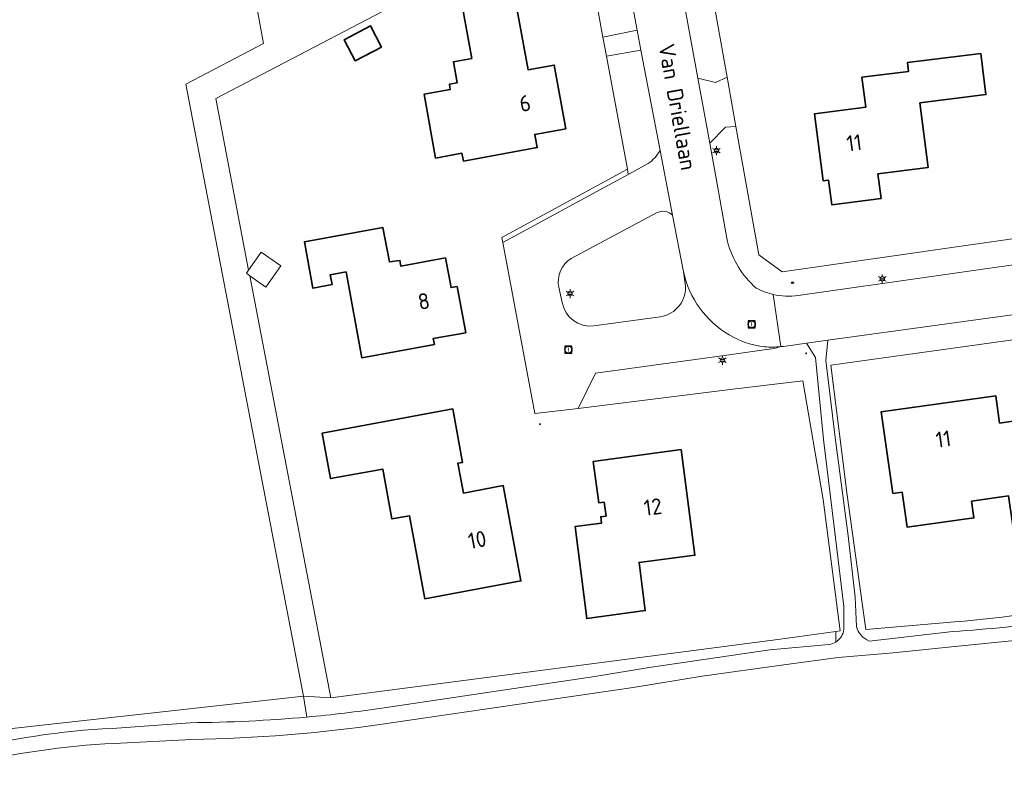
# Model space of a CAD drawing. Header units: metres. Extents: x 140853 to 145288, y 474558 to 480269.
# Tile 207 of 256: x 143698 to 143809, y 477883 to 477967. Entities that reach past the tile are written whole.
import ezdxf
from ezdxf.enums import TextEntityAlignment as Align

# ---------------------------------------------------------------- set-up
doc = ezdxf.new("R2010")
doc.units = ezdxf.units.M
doc.header["$MEASUREMENT"] = 0
for name, color, linetype, lineweight in [('B-WE-GR-BEPLANTING_CULTUUR_BOSPLANTSOEN-G', 90, 'GR-PLANTSOEN', 18), ('B-WE-GR-BEPLANTING_CULTUUR_HEESTERS-G', 90, 'Continuous', 18), ('B-WE-GR-BOS_GEMENGD-G', 40, 'Continuous', 13), ('B-WE-GR-GRAS-G', 60, 'Continuous', 13), ('B-WE-GR-GRAS_KRUIDENRIJK-G', 80, 'Continuous', 18), ('B-WE-GR-GROENVOORZIENING-G', 80, 'Continuous', 18), ('B-WE-IE-TERREINAFSCHEIDING_KUNSTMATIG_HEKWERK-G', 20, 'IE-TERREINAFSCHEIDING-KUNSTMATIG', 18), ('B-WE-KL-ET_LS_OV_LICHTMAST-S', 190, 'Continuous', 18), ('B-WE-KL-WATER_BRANDLEIDING_PUT-S', 150, 'Continuous', 18), ('B-WE-OG-BEBOUWING-G', 7, 'Continuous', 35), ('B-WE-OG-BEBOUWING_BIJGEBOUW-G', 7, 'Continuous', 18), ('B-WE-OG-BEBOUWING_HUISNUMMER-T18', 10, 'Continuous', 18), ('B-WE-OG-BEBOUWING_STRAATNAAM-T18', 10, 'Continuous', 18), ('B-WE-OG-TERREIN_ERF-G', 7, 'Continuous', 18), ('B-WE-RI-GWA_RIOOLPUT-S', 30, 'Continuous', 18), ('B-WE-VH-ONVERHARD-G', 252, 'Continuous', 18), ('B-WE-VH-VERHARDING_ASFALT-G', 252, 'Continuous', 18), ('B-WE-VH-VERHARDING_STRAATBAKSTEEN-G', 252, 'Continuous', 18), ('X-XX-XX-ALGEMEEN-S', 7, 'Continuous', 18)]:
    doc.layers.add(name, color=color, linetype=linetype, lineweight=lineweight)
doc.styles.add('NLCS-ISO', font='txt')
doc.linetypes.add('GR-PLANTSOEN', pattern='A,0,[179,NLCS.shx,S=2,R=0,X=0,Y=0],-4', length=4)
doc.linetypes.add('IE-TERREINAFSCHEIDING-KUNSTMATIG', pattern='A,4,[82,NLCS.shx,S=0.75,R=90,X=0,Y=0],4,-2', length=10)

# ---------------------------------------------------------------- blocks, each defined once
blk = doc.blocks.new('SIE-WEG_AFVALBAK_TYPE_01')
for radius in [0.25, 0.156]:
    blk.add_circle((0, 0), radius)
blk = doc.blocks.new('B-SIE-WEG_LICHTMAST-SO')
at = {"ltscale": 0.1}
for p, q in [((-1.1, 0.63), (-2.19, 1.27)), ((0, 1.27), (0, 2.53)), ((1.1, 0.63), (2.19, 1.27)), ((-1.1, -0.63), (-2.19, -1.27)), ((0, -1.27), (0, -2.53)), ((1.1, -0.63), (2.19, -1.27))]:
    blk.add_line(p, q, dxfattribs=at)
at = {"flags": 128}
for points in [[(-1.16, 0.5), (1.16, 0.5)], [(-1.16, -0.5), (1.16, -0.5)]]:
    blk.add_lwpolyline(points, dxfattribs=at)
at = {"ltscale": 0.1}
blk.add_circle((0, 0), 1.27, dxfattribs=at)
at = {"style": 'NLCS-ISO'}
blk.add_attdef('TYPE', text='', height=1.8, dxfattribs=at).set_placement((0, 2.53), align=Align.BOTTOM_CENTER)
blk = doc.blocks.new('SRI-PUT_INSPECTIE-SO')
at = {"lineweight": -3, "flags": 128}
blk.add_lwpolyline([(-2, -2), (2, -2), (2, 2), (-2, 2)], close=True, dxfattribs=at)
at = {"lineweight": -3, "ltscale": 1.5}
blk.add_circle((0, 0), 2, dxfattribs=at)
at = {"ltscale": 0.1, "style": 'NLCS-ISO'}
blk.add_text('I', height=2.5, dxfattribs=at).set_placement((0, -0.01), align=Align.MIDDLE_CENTER)
blk = doc.blocks.new('SIE-WEG_STRAATPOT_BRANDKRAAN-SO')
blk.add_ellipse((0, 0), major_axis=(-0.729, 0), ratio=0.685994)
at = {"style": 'NLCS-ISO'}
blk.add_text('BR', height=0.4, dxfattribs=at).set_placement((-0.3, -0.15))

msp = doc.modelspace()

# ---------------------------------------------------------------- linework, layer by layer
at = {"layer": 'B-WE-GR-BEPLANTING_CULTUUR_BOSPLANTSOEN-G', "ltscale": 0.2, "flags": 128}
msp.add_lwpolyline([(143762.23, 478114.513), (143735.617, 478086.122), (143699.26, 478046.685), (143699.26, 478046.685, 0.0234154), (143689.359, 478035.142), (143689.359, 478035.142), (143681.399, 478025.377), (143661.276, 478000), (143664.456, 478000), (143645.77, 477975.999), (143638.187, 477966.209), (143636.481, 477964.247), (143638.769, 477960.117), (143656.18, 477930.843), (143661.312, 477922.01), (143682.6, 477887.67), (143684.597, 477886.227), (143685.929, 477885.783), (143688.786, 477886.183), (143730.048, 477890.754), (143716.818, 477959.65), (143725.56, 477964.227), (143719.027, 477999.933), (143716.842, 477999.529), (143716.755, 478000), (143712.724, 478021.916), (143734.483, 478044.592), (143748.604, 478047.81), (143746.199, 478059.667), (143746.199, 478059.667, -0.0849861), (143746.159, 478070.257), (143746.159, 478070.257, -0.1951968), (143751.705, 478076.294), (143751.705, 478076.294), (143756.58, 478077.437), (143764.79, 478078.01), (143803.017, 478119.728), (143903.065, 478126.727), (143902.619, 478130.21), (143895.811, 478131.922), (143894.466, 478130.479), (143890.889, 478133.812), (143862.754, 478153.588), (143856.169, 478156.563), (143851.414, 478150.268), (143847.608, 478153.142), (143848.361, 478154.14), (143850.693, 478157.228), (143853.49, 478155.107), (143855.084, 478157.248), (143844.811, 478160.229), (143836.707, 478160.317), (143828.009, 478160.855), (143820.394, 478160.055), (143813.905, 478157.581), (143807.247, 478153.367), (143796.304, 478146.019), (143783.944, 478135.811), (143774.946, 478127.351), (143762.23, 478114.513)], format="xyb", close=True, dxfattribs=at)
msp.add_lwpolyline([(143744.316, 478044.205), (143749.154, 478045.099), (143748.604, 478047.81), (143734.483, 478044.592), (143712.724, 478021.916), (143716.755, 478000), (143716.842, 477999.529), (143719.027, 477999.933), (143725.56, 477964.227), (143716.818, 477959.65), (143730.048, 477890.754), (143733.138, 477890.57), (143724.014, 477938.086), (143723.631, 477938.353), (143723.891, 477938.724), (143720.185, 477958.026), (143761.081, 477979.437), (143759, 477990.024), (143754.511, 477989.284), (143726.408, 477974.021), (143721.619, 478000), (143720.999, 478003.366), (143718.944, 478003.15), (143715.688, 478020.818), (143735.691, 478042.611), (143744.316, 478044.205)], close=True, dxfattribs=at)
at = {"layer": 'B-WE-GR-BEPLANTING_CULTUUR_HEESTERS-G', "ltscale": 0.2, "flags": 128}
msp.add_lwpolyline([(143733.138, 477890.57), (143730.048, 477890.754), (143730.45, 477888.404), (143730.45, 477888.404, 0.0136502), (143738.869, 477889.405), (143738.869, 477889.405), (143762.834, 477892.976), (143768.983, 477893.995), (143782.536, 477895.972), (143789.198, 477896.582), (143789.198, 477896.582, 0.1089768), (143789.972, 477896.848), (143789.972, 477896.848), (143789.972, 477898.039), (143783.463, 477897.136), (143733.138, 477890.57)], format="xyb", close=True, dxfattribs=at)
at = {"layer": 'B-WE-GR-BOS_GEMENGD-G', "ltscale": 0.2, "flags": 128}
msp.add_lwpolyline([(143815.354, 477897.656, -0.0078452), (143803.376, 477896.346), (143803.376, 477896.346), (143796.413, 477895.618), (143790.231, 477895.112), (143784.123, 477894.276), (143774.93, 477893.013), (143767.168, 477891.717), (143738.934, 477887.614), (143738.934, 477887.614, -0.0332829), (143717.51, 477885.891), (143717.51, 477885.891), (143708.747, 477885.433), (143708.747, 477885.433, 0.0480811), (143691.981, 477882.997)], format="xyb", dxfattribs=at)
at = {"layer": 'B-WE-GR-GRAS-G', "ltscale": 0.2, "flags": 128}
for points in [[(143837.162, 477937.417), (143789.055, 477930.814), (143788.856, 477928.537), (143789.885, 477919.856), (143791.369, 477908.786), (143792.132, 477901.887), (143792.313, 477898.614), (143792.313, 477898.614, 0.2567573), (143793.735, 477896.963), (143793.735, 477896.963), (143803.131, 477898.027), (143803.131, 477898.027, 0.020703), (143815.114, 477899.293)], [(143820.268, 477901.897, -0.0471392), (143803.359, 477899.128), (143803.359, 477899.128), (143793.355, 477898.244), (143791.254, 477913.398), (143789.419, 477928.001), (143816.137, 477931.73)]]:
    msp.add_lwpolyline(points, format="xyb", dxfattribs=at)
at = {"layer": 'B-WE-GR-GRAS_KRUIDENRIJK-G', "ltscale": 0.2, "flags": 128}
for points in [[(143774.423, 477960.331), (143776.447, 477959.848), (143777.733, 477960.44), (143775.63, 477972.161), (143772.6, 477970.414), (143774.423, 477960.331)], [(143766.668, 477970.743), (143765.665, 477971.266), (143762.688, 477970.754), (143763.765, 477964.936), (143767.608, 477965.717), (143766.668, 477970.743)]]:
    msp.add_lwpolyline(points, close=True, dxfattribs=at)
for points in [[(143766.534, 477950.067), (143766.607, 477949.481), (143768.863, 477950.705), (143768.863, 477950.705, 0.0940321), (143770.204, 477952.161), (143770.204, 477952.161), (143768.03, 477963.457), (143764.163, 477962.788), (143766.534, 477950.067)], [(143778.729, 477954.886), (143777.551, 477954.821), (143775.787, 477953.007), (143777.777, 477941.907), (143777.777, 477941.907, 0.1454694), (143781.002, 477936.69), (143781.002, 477936.69, 0.0389334), (143782.133, 477936.204), (143782.133, 477936.204, 0.0258681), (143782.909, 477935.982), (143782.909, 477935.982, 0.0894978), (143785.736, 477935.839), (143785.736, 477935.839), (143816.266, 477940.224), (143815.874, 477943.111), (143783.942, 477938.51), (143781.29, 477940.42), (143778.729, 477954.886)], [(143772.832, 477938.508), (143771.605, 477944.885), (143771.605, 477944.885, 0.3296781), (143769.794, 477945.154), (143769.794, 477945.154), (143760.198, 477940.032), (143760.198, 477940.032, 0.3073662), (143758.793, 477936.783), (143758.793, 477936.783), (143759.174, 477935.056), (143759.174, 477935.056, 0.4010481), (143762.754, 477932.442), (143762.754, 477932.442), (143770.193, 477933.461), (143770.193, 477933.461, 0.414171), (143773.014, 477937.178), (143773.014, 477937.178), (143772.832, 477938.508)], [(143777.71, 477929.147), (143762.937, 477927.113), (143760.98, 477923.139), (143778.389, 477925.331), (143786.243, 477926.268), (143788.564, 477912.908), (143790.445, 477898.101), (143789.972, 477898.039), (143789.972, 477896.848), (143789.972, 477896.848, 0.2375349), (143790.871, 477898.299), (143790.871, 477898.299), (143790.888, 477900.851), (143789.943, 477908.563), (143788.568, 477919.654), (143787.678, 477928.863), (143786.672, 477930.487), (143784.089, 477930.132), (143783.796, 477930.097), (143783.044, 477929.881), (143781.628, 477929.686), (143777.71, 477929.147)]]:
    msp.add_lwpolyline(points, format="xyb", close=True, dxfattribs=at)
msp.add_lwpolyline([(143691.43, 477884.518, -0.0518932), (143708.544, 477887.126), (143708.544, 477887.126), (143717.325, 477887.771), (143717.325, 477887.771, 0.0212555), (143730.45, 477888.404), (143730.45, 477888.404), (143730.048, 477890.754), (143688.786, 477886.183)], format="xyb", dxfattribs=at)
at = {"layer": 'B-WE-GR-GROENVOORZIENING-G', "ltscale": 0.2, "flags": 128}
msp.add_lwpolyline([(143766.534, 477950.067), (143759.23, 477946.102), (143752.399, 477942.394), (143752.505, 477941.826), (143766.607, 477949.481), (143766.534, 477950.067)], close=True, dxfattribs=at)
at = {"layer": 'B-WE-IE-TERREINAFSCHEIDING_KUNSTMATIG_HEKWERK-G', "ltscale": 0.2, "flags": 128}
for points in [[(143761.081, 477979.437), (143720.185, 477958.026), (143723.891, 477938.724)], [(143775.63, 477972.161), (143777.733, 477960.44)], [(143762.688, 477970.754), (143763.765, 477964.936)], [(143766.534, 477950.067), (143764.163, 477962.788)], [(143778.729, 477954.886), (143781.29, 477940.42), (143783.942, 477938.51), (143815.874, 477943.111)], [(143759.23, 477946.102), (143766.534, 477950.067)], [(143724.014, 477938.086), (143733.138, 477890.57)], [(143789.419, 477928.001), (143791.254, 477913.398), (143793.355, 477898.244), (143803.359, 477899.128)], [(143778.389, 477925.331), (143786.243, 477926.268), (143788.564, 477912.908), (143790.445, 477898.101), (143789.972, 477898.039)], [(143778.389, 477925.331), (143760.98, 477923.139)], [(143733.138, 477890.57), (143783.463, 477897.136)], [(143789.972, 477898.039), (143783.463, 477897.136)]]:
    msp.add_lwpolyline(points, dxfattribs=at)
msp.add_lwpolyline([(143803.359, 477899.128, 0.0471392), (143820.268, 477901.897)], format="xyb", dxfattribs=at)
at = {"layer": 'B-WE-OG-BEBOUWING-G', "ltscale": 0.2, "flags": 128}
for points in [[(143753.396, 477971.882), (143747.493, 477970.805), (143748.999, 477962.551), (143746.933, 477962.174), (143747.366, 477959.804), (143746.481, 477959.642), (143746.588, 477959.052), (143743.627, 477958.511), (143744.937, 477951.33), (143747.899, 477951.871), (143748.06, 477950.985), (143756.365, 477952.5), (143756.094, 477953.984), (143759.586, 477954.625), (143758.278, 477961.796), (143755.334, 477961.26), (143753.396, 477971.882)], [(143738.853, 477963.822), (143737.614, 477966.198), (143734.643, 477964.65), (143735.882, 477962.273), (143738.853, 477963.822)], [(143792.898, 477960.417), (143793.341, 477957.043), (143787.586, 477956.314), (143788.561, 477948.761), (143789.156, 477948.838), (143789.506, 477946.074), (143795.059, 477946.782), (143794.704, 477949.56), (143800.368, 477950.283), (143799.432, 477957.533), (143806.862, 477958.472), (143806.275, 477963.115), (143798.031, 477962.073), (143798.156, 477961.081), (143792.898, 477960.417)], [(143747.364, 477936.856), (143746.676, 477936.751), (143746.035, 477940.095), (143741.035, 477939.148), (143740.913, 477939.811), (143739.737, 477939.629), (143738.985, 477943.528), (143730.158, 477941.902), (143731.12, 477936.68), (143733.274, 477937.077), (143733.069, 477938.188), (143734.859, 477938.518), (143736.644, 477928.827), (143744.8, 477930.351), (143744.656, 477931.003), (143748.332, 477931.661), (143747.364, 477936.856)], [(143797.452, 477913.723), (143798.014, 477909.763), (143805.508, 477910.825), (143805.243, 477912.696), (143809.411, 477913.287), (143810.216, 477907.604), (143817.394, 477908.622), (143816.407, 477915.582), (143815.241, 477923.536), (143810.766, 477922.901), (143810.916, 477921.843), (143808.405, 477921.486), (143807.98, 477924.557), (143795.079, 477922.769), (143796.383, 477913.571), (143797.452, 477913.723)], [(143746.851, 477923.113), (143732.162, 477920.344), (143733.105, 477915.241), (143738.976, 477916.325), (143740.015, 477910.701), (143741.992, 477911.066), (143743.718, 477901.724), (143754.535, 477903.723), (143752.552, 477914.455), (143748.06, 477913.624), (143747.43, 477916.965), (143747.971, 477917.065), (143746.851, 477923.113)], [(143772.582, 477918.52), (143762.673, 477917.181), (143763.305, 477912.504), (143763.9, 477912.584), (143764.11, 477911.028), (143763.515, 477910.948), (143763.61, 477910.244), (143760.647, 477909.844), (143761.941, 477899.485), (143768.531, 477900.392), (143767.831, 477905.807), (143774.119, 477906.619), (143772.582, 477918.52)]]:
    msp.add_lwpolyline(points, close=True, dxfattribs=at)
at = {"layer": 'B-WE-OG-BEBOUWING_BIJGEBOUW-G', "ltscale": 0.2, "flags": 128}
msp.add_lwpolyline([(143723.891, 477938.724), (143723.631, 477938.353), (143724.014, 477938.086), (143725.84, 477936.809), (143727.509, 477939.197), (143725.3, 477940.741), (143723.891, 477938.724)], close=True, dxfattribs=at)
at = {"layer": 'B-WE-OG-TERREIN_ERF-G', "ltscale": 0.2, "flags": 128}
msp.add_lwpolyline([(143830.397, 478071.557), (143799.08, 478067.215), (143798.742, 478069.848), (143785.983, 478068.343), (143775.178, 478067.068), (143775.178, 478067.068), (143759.009, 478064.645), (143765.33, 478029.581), (143765.935, 478026.207), (143767.609, 478016.875), (143768.892, 478009.727), (143770.636, 478000), (143771.414, 477995.663), (143771.715, 477993.987), (143773.751, 477982.637), (143775.63, 477972.161), (143777.733, 477960.44), (143778.729, 477954.886), (143781.29, 477940.42), (143783.942, 477938.51), (143815.874, 477943.111)], dxfattribs=at)
for points in [[(143759.23, 477946.102), (143766.534, 477950.067), (143764.163, 477962.788), (143763.765, 477964.936), (143762.688, 477970.754), (143761.594, 477976.664), (143761.081, 477979.437), (143720.185, 477958.026), (143723.891, 477938.724), (143723.631, 477938.353), (143724.014, 477938.086), (143733.138, 477890.57), (143783.463, 477897.136), (143789.972, 477898.039), (143790.445, 477898.101), (143788.564, 477912.908), (143786.243, 477926.268), (143778.389, 477925.331), (143760.98, 477923.139), (143756.081, 477922.569), (143752.505, 477941.826), (143752.399, 477942.394), (143759.23, 477946.102)], [(143753.396, 477971.882), (143755.334, 477961.26), (143758.278, 477961.796), (143759.586, 477954.625), (143756.094, 477953.984), (143756.365, 477952.5), (143748.06, 477950.985), (143747.899, 477951.871), (143744.937, 477951.33), (143743.627, 477958.511), (143746.588, 477959.052), (143746.481, 477959.642), (143747.366, 477959.804), (143746.933, 477962.174), (143748.999, 477962.551), (143747.493, 477970.805), (143753.396, 477971.882)], [(143738.853, 477963.822), (143735.882, 477962.273), (143734.643, 477964.65), (143737.614, 477966.198), (143738.853, 477963.822)], [(143792.898, 477960.417), (143798.156, 477961.081), (143798.031, 477962.073), (143806.275, 477963.115), (143806.862, 477958.472), (143799.432, 477957.533), (143800.368, 477950.283), (143794.704, 477949.56), (143795.059, 477946.782), (143789.506, 477946.074), (143789.156, 477948.838), (143788.561, 477948.761), (143787.586, 477956.314), (143793.341, 477957.043), (143792.898, 477960.417)], [(143747.364, 477936.856), (143748.332, 477931.661), (143744.656, 477931.003), (143744.8, 477930.351), (143736.644, 477928.827), (143734.859, 477938.518), (143733.069, 477938.188), (143733.274, 477937.077), (143731.12, 477936.68), (143730.158, 477941.902), (143738.985, 477943.528), (143739.737, 477939.629), (143740.913, 477939.811), (143741.035, 477939.148), (143746.035, 477940.095), (143746.676, 477936.751), (143747.364, 477936.856)], [(143816.407, 477915.582), (143817.394, 477908.622), (143810.216, 477907.604), (143809.411, 477913.287), (143805.243, 477912.696), (143805.508, 477910.825), (143798.014, 477909.763), (143797.452, 477913.723), (143796.383, 477913.571), (143795.079, 477922.769), (143807.98, 477924.557), (143808.405, 477921.486), (143810.916, 477921.843), (143810.766, 477922.901), (143815.241, 477923.536), (143816.407, 477915.582)], [(143746.851, 477923.113), (143747.971, 477917.065), (143747.43, 477916.965), (143748.06, 477913.624), (143752.552, 477914.455), (143754.535, 477903.723), (143743.718, 477901.724), (143741.992, 477911.066), (143740.015, 477910.701), (143738.976, 477916.325), (143733.105, 477915.241), (143732.162, 477920.344), (143746.851, 477923.113)], [(143772.582, 477918.52), (143774.119, 477906.619), (143767.831, 477905.807), (143768.531, 477900.392), (143761.941, 477899.485), (143760.647, 477909.844), (143763.61, 477910.244), (143763.515, 477910.948), (143764.11, 477911.028), (143763.9, 477912.584), (143763.305, 477912.504), (143762.673, 477917.181), (143772.582, 477918.52)]]:
    msp.add_lwpolyline(points, close=True, dxfattribs=at)
msp.add_lwpolyline([(143816.137, 477931.73), (143789.419, 477928.001), (143791.254, 477913.398), (143793.355, 477898.244), (143803.359, 477899.128), (143803.359, 477899.128, 0.0471392), (143820.268, 477901.897), (143820.268, 477901.897), (143816.137, 477931.73)], format="xyb", close=True, dxfattribs=at)
at = {"layer": 'B-WE-VH-ONVERHARD-G', "ltscale": 0.2, "flags": 128}
for points in [[(143815.114, 477899.293, -0.020703), (143803.131, 477898.027), (143803.131, 477898.027), (143793.735, 477896.963), (143793.735, 477896.963, -0.2567573), (143792.313, 477898.614), (143792.313, 477898.614), (143792.132, 477901.887), (143791.369, 477908.786), (143789.885, 477919.856), (143788.856, 477928.537), (143789.055, 477930.814), (143786.672, 477930.487), (143787.678, 477928.863), (143788.568, 477919.654), (143789.943, 477908.563), (143790.888, 477900.851), (143790.871, 477898.299), (143790.871, 477898.299, -0.2375349), (143789.972, 477896.848), (143789.972, 477896.848, -0.1089768), (143789.198, 477896.582), (143789.198, 477896.582), (143782.536, 477895.972), (143768.983, 477893.995), (143762.834, 477892.976), (143738.869, 477889.405), (143738.869, 477889.405, -0.0136502), (143730.45, 477888.404), (143730.45, 477888.404, -0.0212555), (143717.325, 477887.771), (143717.325, 477887.771), (143708.544, 477887.126), (143708.544, 477887.126, 0.0518932), (143691.43, 477884.518)], [(143691.981, 477882.997, -0.0480811), (143708.747, 477885.433), (143708.747, 477885.433), (143717.51, 477885.891), (143717.51, 477885.891, 0.0332829), (143738.934, 477887.614), (143738.934, 477887.614), (143767.168, 477891.717), (143774.93, 477893.013), (143784.123, 477894.276), (143790.231, 477895.112), (143796.413, 477895.618), (143803.376, 477896.346), (143803.376, 477896.346, 0.0078452), (143815.354, 477897.656)]]:
    msp.add_lwpolyline(points, format="xyb", dxfattribs=at)
at = {"layer": 'B-WE-VH-VERHARDING_ASFALT-G', "ltscale": 0.2, "flags": 128}
msp.add_lwpolyline([(143766.668, 477970.743), (143767.608, 477965.717), (143768.03, 477963.457), (143770.204, 477952.161), (143771.605, 477944.885), (143772.832, 477938.508), (143772.832, 477938.508, 0.210414), (143777.98, 477931.424), (143777.98, 477931.424, 0.1143049), (143781.942, 477930.091), (143781.942, 477930.091, 0.0507007), (143783.796, 477930.097), (143783.796, 477930.097), (143782.909, 477935.982), (143782.909, 477935.982, -0.0258681), (143782.133, 477936.204), (143782.133, 477936.204, -0.0389334), (143781.002, 477936.69), (143781.002, 477936.69, -0.1454694), (143777.777, 477941.907), (143777.777, 477941.907), (143775.787, 477953.007), (143774.423, 477960.331), (143772.6, 477970.414)], format="xyb", dxfattribs=at)
msp.add_lwpolyline([(143891.849, 477944.834), (143894.054, 477945.137), (143902.205, 477946.266), (143901.386, 477951.809), (143880.134, 477948.907), (143858.101, 477945.92), (143816.762, 477940.259), (143816.266, 477940.224), (143785.736, 477935.839), (143785.736, 477935.839, -0.0894978), (143782.909, 477935.982), (143782.909, 477935.982), (143783.796, 477930.097), (143784.089, 477930.132), (143786.672, 477930.487), (143789.055, 477930.814), (143837.162, 477937.417), (143842.326, 477938.091), (143860.224, 477940.522), (143867.861, 477941.62), (143881.258, 477943.413), (143882.547, 477943.586), (143886.808, 477944.158), (143891.849, 477944.834)], format="xyb", close=True, dxfattribs=at)
at = {"layer": 'B-WE-VH-VERHARDING_STRAATBAKSTEEN-G', "ltscale": 0.2, "flags": 128}
for points in [[(143768.03, 477963.457), (143767.608, 477965.717), (143763.765, 477964.936), (143764.163, 477962.788), (143768.03, 477963.457)], [(143775.787, 477953.007), (143777.551, 477954.821), (143778.729, 477954.886), (143777.733, 477960.44), (143776.447, 477959.848), (143774.423, 477960.331), (143775.787, 477953.007)]]:
    msp.add_lwpolyline(points, close=True, dxfattribs=at)
msp.add_lwpolyline([(143772.832, 477938.508), (143773.014, 477937.178), (143773.014, 477937.178, -0.414171), (143770.193, 477933.461), (143770.193, 477933.461), (143762.754, 477932.442), (143762.754, 477932.442, -0.4010481), (143759.174, 477935.056), (143759.174, 477935.056), (143758.793, 477936.783), (143758.793, 477936.783, -0.3073662), (143760.198, 477940.032), (143760.198, 477940.032), (143769.794, 477945.154), (143769.794, 477945.154, -0.3296781), (143771.605, 477944.885), (143771.605, 477944.885), (143770.204, 477952.161), (143770.204, 477952.161, -0.0940321), (143768.863, 477950.705), (143768.863, 477950.705), (143766.607, 477949.481), (143752.505, 477941.826), (143756.081, 477922.569), (143760.98, 477923.139), (143762.937, 477927.113), (143777.71, 477929.147), (143781.628, 477929.686), (143783.044, 477929.881), (143783.796, 477930.097), (143783.796, 477930.097, -0.0507007), (143781.942, 477930.091), (143781.942, 477930.091, -0.1143049), (143777.98, 477931.424), (143777.98, 477931.424, -0.210414), (143772.832, 477938.508)], format="xyb", close=True, dxfattribs=at)

# ---------------------------------------------------------------- block references
at = {"layer": 'B-WE-KL-ET_LS_OV_LICHTMAST-S', "xscale": 0.2, "yscale": 0.2, "zscale": 0.2}
for p in [(143776.533, 477952.163), (143795.204, 477937.723), (143760.056, 477936.072), (143777.209, 477928.569)]:
    msp.add_blockref('B-SIE-WEG_LICHTMAST-SO', p, dxfattribs=at)
at = {"layer": 'B-WE-KL-WATER_BRANDLEIDING_PUT-S', "xscale": 0.2, "yscale": 0.2, "zscale": 0.2}
msp.add_blockref('SIE-WEG_STRAATPOT_BRANDKRAAN-SO', (143785.1, 477937.298), dxfattribs=at)
at = {"layer": 'B-WE-RI-GWA_RIOOLPUT-S', "xscale": 0.2, "yscale": 0.2, "zscale": 0.2}
for p in [(143780.508, 477932.616), (143759.877, 477929.766)]:
    msp.add_blockref('SRI-PUT_INSPECTIE-SO', p, dxfattribs=at)
at = {"layer": 'X-XX-XX-ALGEMEEN-S', "xscale": 0.2, "yscale": 0.2, "zscale": 0.2}
for p in [(143786.628, 477929.339), (143756.689, 477921.379)]:
    msp.add_blockref('SIE-WEG_AFVALBAK_TYPE_01', p, dxfattribs=at)

# ---------------------------------------------------------------- texts
at = {"layer": 'B-WE-OG-BEBOUWING_HUISNUMMER-T18', "style": 'NLCS-ISO'}
for s, rotation, p in [('6', 10.3, (143754.997, 477957.493)), ('11', 7.4, (143792.041, 477953.05)), ('8', 10.5, (143743.602, 477935.211)), ('11', 7.9, (143802.079, 477919.701)), ('12', 7.4, (143769.383, 477912.057)), ('10', 10.5, (143749.61, 477908.363))]:
    msp.add_text(s, height=1.8, rotation=rotation, dxfattribs=at).set_placement(p, align=Align.MIDDLE_CENTER)
at = {"layer": 'B-WE-OG-BEBOUWING_STRAATNAAM-T18', "style": 'NLCS-ISO'}
msp.add_text('Van Driellaan', height=1.8, rotation=280.3, dxfattribs=at).set_placement((143772.164, 477957.077), align=Align.MIDDLE_CENTER)

doc.saveas('drawing.dxf')
